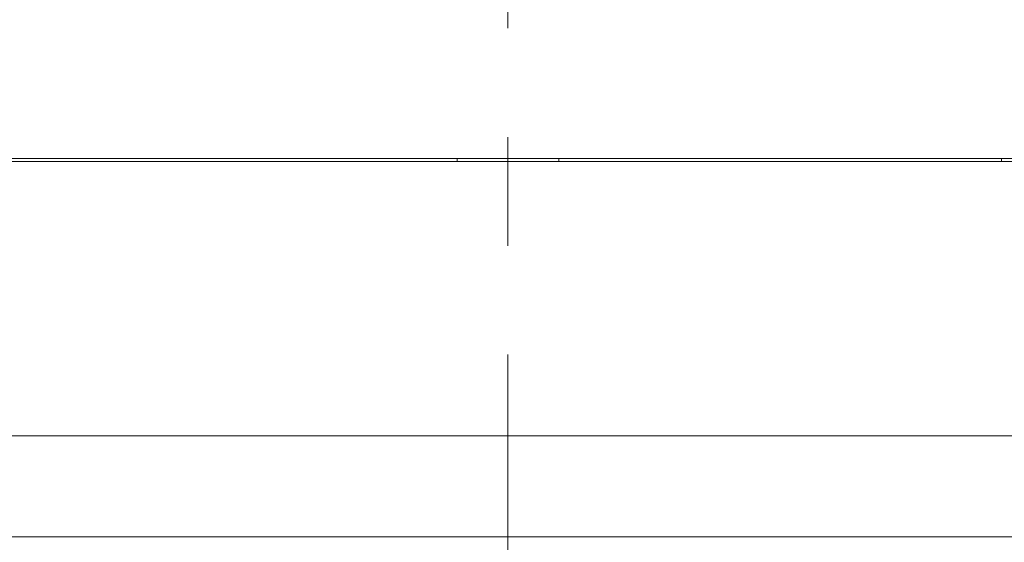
# Model space of a CAD drawing. Header units: inches. Extents: x 2.7 to 30.3, y 1.5 to 20.9.
# Tile 6 of 32: x 12.9 to 13.8, y 3.4 to 3.9. Entities that reach past the tile are written whole.
import ezdxf

# ---------------------------------------------------------------- set-up
doc = ezdxf.new("R2010")
doc.units = ezdxf.units.IN
doc.header["$MEASUREMENT"] = 0
doc.linetypes.add('CENTERX2', pattern=[0.8, 0.5, -0.1, 0.1, -0.1])

msp = doc.modelspace()

# ---------------------------------------------------------------- linework, layer by layer
at = {"color": 7, "linetype": 'CENTERX2', "lineweight": 0}
msp.add_line((13.30894, 1.47351), (13.30894, 7.24476), dxfattribs=at)
at = {"color": 7, "linetype": 'Continuous', "lineweight": 15}
for p, q in [((12.48294, 3.75397), (14.13494, 3.75397)), ((12.6329, 3.75097), (13.98498, 3.75097)), ((13.26219, 3.75397), (13.26219, 3.75097)), ((13.35569, 3.75097), (13.35569, 3.75397)), ((13.76244, 3.75097), (13.76244, 3.75397)), ((12.6329, 3.49897), (13.98498, 3.49897)), ((13.95868, 3.40597), (12.65921, 3.40597))]:
    msp.add_line(p, q, dxfattribs=at)

doc.saveas('drawing.dxf')
